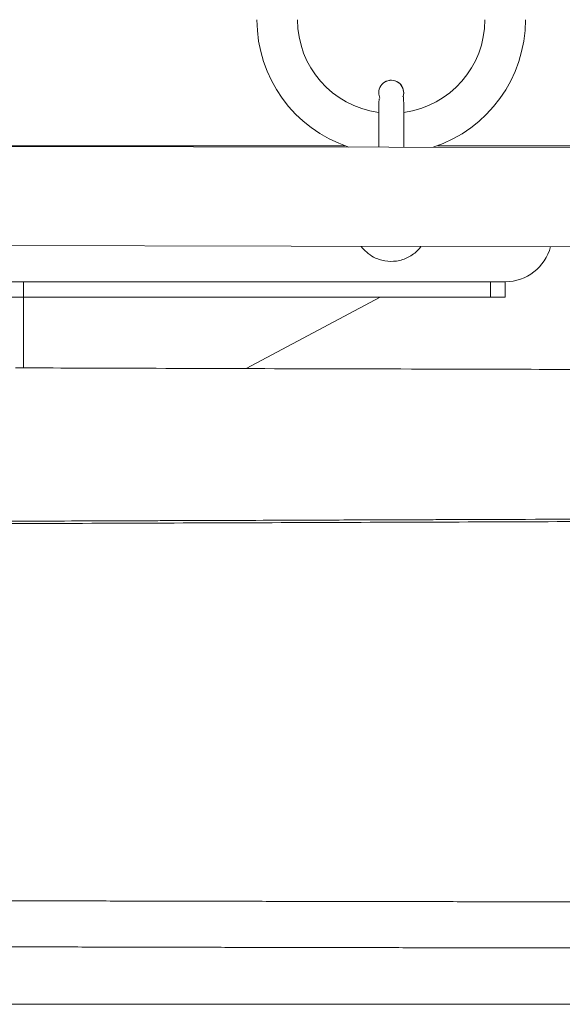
# Model space of a CAD drawing. Header units: millimetres. Extents: x -10 to 594, y 0 to 420.
# Tile 35 of 244: x 180 to 189, y 32 to 48. Entities that reach past the tile are written whole.
import ezdxf

# ---------------------------------------------------------------- set-up
doc = ezdxf.new("R2010")
doc.units = ezdxf.units.MM
doc.layers.add('1', color=7, linetype='Continuous', true_color=0xffffff)

msp = doc.modelspace()

# ---------------------------------------------------------------- linework, layer by layer
at = {"layer": '1', "color": 155, "linetype": 'Continuous', "lineweight": 18}
for p, q in [((219.545, 45.999), (172.345, 46.081)), ((219.545, 45.999), (172.345, 46.081)), ((185.374, 46.081), (172.594, 46.081)), ((185.374, 46.081), (172.594, 46.081)), ((203.029, 46.081), (186.86, 46.081)), ((203.029, 46.081), (186.86, 46.081)), ((177.933, 44.484), (197.289, 44.45)), ((177.933, 44.484), (197.287, 44.45)), ((178.23, 43.904), (180.23, 43.904)), ((180.23, 43.904), (187.709, 43.904)), ((180.23, 43.904), (180.23, 43.654)), ((187.709, 43.904), (187.943, 43.904)), ((187.943, 43.904), (187.943, 43.654)), ((178.23, 43.654), (180.23, 43.654)), ((180.23, 43.654), (187.709, 43.654)), ((180.23, 43.654), (180.23, 42.524)), ((185.94, 43.654), (183.792, 42.513)), ((187.943, 43.654), (187.709, 43.654))]:
    msp.add_line(p, q, dxfattribs=at)
at = {"layer": '1', "color": 155, "linetype": 'Continuous', "lineweight": 13}
msp.add_line((187.709, 43.654), (187.709, 43.904), dxfattribs=at)
at = {"layer": '1', "color": 8, "linetype": 'Continuous', "lineweight": 18}
msp.add_line((134.793, 32.335), (260.175, 32.335), dxfattribs=at)
at = {"layer": '1', "color": 155, "linetype": 'Continuous', "lineweight": 18}
for centre, radius, start, end in [((186.117, 48.098), 2.15, 180, 251.5837), ((186.117, 48.098), 1.5, 180, 262.2094), ((186.117, 48.098), 1.5, 277.8244, 0), ((186.117, 48.098), 2.15, 288.2166, 0), ((186.117, 46.929), 0.2, 343.2263, 180), ((186.117, 46.929), 0.2, 340.7006, 180), ((186.117, 46.929), 0.2, 180, 206.1281), ((186.117, 46.929), 0.2, 180, 206.0888), ((187.943, 44.654), 0.75, 270, 345.4678)]:
    msp.add_arc(centre, radius, start, end, dxfattribs=at)
for points, degree, knots in [([(185.929, 46.83), (185.929, 46.83), (185.927, 46.83), (185.922, 46.817), (185.919, 46.763), (185.918, 46.665), (185.917, 46.55), (185.917, 46.399), (185.917, 46.229), (185.917, 46.11), (185.917, 46.057)], 3, [0, 0, 0, 0, 0.000698, 0.067292, 0.254326, 0.374902, 0.513923, 0.672591, 0.852602, 1, 1, 1, 1]), ([(186.317, 46.057), (186.317, 46.077), (186.317, 46.199), (186.317, 46.409), (186.317, 46.633), (186.317, 46.774), (186.316, 46.839), (186.315, 46.863), (186.314, 46.866), (186.314, 46.866)], 3, [0, 0, 0, 0, 0.05466, 0.334267, 0.567938, 0.761562, 0.917607, 0.980461, 1, 1, 1, 1]), ([(185.638, 44.468), (185.663, 44.434), (185.723, 44.369), (185.849, 44.283), (186.013, 44.228), (186.207, 44.225), (186.396, 44.285), (186.522, 44.379), (186.58, 44.446), (186.594, 44.464)], 3, [0, 0, 0, 0, 0.11577, 0.237654, 0.409991, 0.579261, 0.759214, 0.939033, 1, 1, 1, 1]), ([(195.117, 42.486), (194.734, 42.487), (193.575, 42.489), (191.675, 42.493), (189.451, 42.498), (187.093, 42.504), (184.632, 42.51), (182.233, 42.517), (180.744, 42.522), (180.099, 42.524)], 3, [0, 0, 0, 0, 0.076581, 0.23145, 0.379512, 0.520783, 0.702544, 0.871045, 1, 1, 1, 1]), ([(236.97, 40.185), (235.011, 40.184), (232.858, 40.184), (229.924, 40.182), (229.325, 40.182), (228.408, 40.182), (228.099, 40.181), (227.476, 40.181), (227.164, 40.181), (225.607, 40.18), (224.36, 40.18), (221.864, 40.178), (220.614, 40.177), (219.206, 40.175), (219.05, 40.175), (218.815, 40.175), (218.737, 40.175), (218.579, 40.175), (218.497, 40.175), (218.077, 40.174), (217.705, 40.174), (216.48, 40.172), (215.518, 40.171), (214.271, 40.169), (214.129, 40.169), (213.846, 40.168), (213.705, 40.168), (213.281, 40.168), (212.998, 40.167), (212.149, 40.166), (211.582, 40.165), (209.883, 40.162), (208.751, 40.16), (207.05, 40.157), (206.483, 40.156), (205.631, 40.154), (205.348, 40.154), (204.779, 40.153), (204.491, 40.152), (203.608, 40.15), (202.999, 40.149), (202.053, 40.147), (201.733, 40.146), (201.081, 40.144), (200.749, 40.143), (199.741, 40.141), (199.068, 40.139), (197.721, 40.134), (197.046, 40.132), (195.02, 40.124), (193.668, 40.119), (192.149, 40.113), (191.98, 40.113), (191.642, 40.111), (191.474, 40.111), (190.966, 40.109), (190.609, 40.108), (189.486, 40.103), (188.666, 40.1), (187.552, 40.096), (187.325, 40.096), (186.978, 40.094), (186.86, 40.094), (186.626, 40.093), (186.51, 40.093), (185.944, 40.091), (185.523, 40.089), (184.358, 40.085), (183.712, 40.082), (182.938, 40.079), (182.713, 40.079), (182.424, 40.078), (182.336, 40.077), (182.216, 40.077), (182.179, 40.077), (182.102, 40.076), (182.063, 40.076), (181.718, 40.075), (181.414, 40.074), (180.508, 40.071), (179.915, 40.069), (178.162, 40.062), (177.03, 40.058), (175.383, 40.051), (174.843, 40.048), (174.045, 40.044), (173.781, 40.043), (173.258, 40.04), (172.999, 40.039), (171.708, 40.031), (170.695, 40.025), (167.715, 40.004), (165.803, 39.987), (163.962, 39.965)], 3, [0, 0, 0, 0, 0.125, 0.125, 0.15625, 0.15625, 0.171875, 0.171875, 0.1875, 0.1875, 0.25, 0.25, 0.3125, 0.3125, 0.320312, 0.320312, 0.324219, 0.324219, 0.328125, 0.328125, 0.34375, 0.34375, 0.375, 0.375, 0.378906, 0.378906, 0.382812, 0.382812, 0.390625, 0.390625, 0.40625, 0.40625, 0.4375, 0.4375, 0.453125, 0.453125, 0.460938, 0.460938, 0.46875, 0.46875, 0.484375, 0.484375, 0.492188, 0.492188, 0.5, 0.5, 0.515625, 0.515625, 0.53125, 0.53125, 0.5625, 0.5625, 0.566406, 0.566406, 0.570312, 0.570312, 0.578125, 0.578125, 0.59375, 0.59375, 0.597656, 0.597656, 0.599609, 0.599609, 0.601562, 0.601562, 0.609375, 0.609375, 0.625, 0.625, 0.632812, 0.632812, 0.636719, 0.636719, 0.638672, 0.638672, 0.640625, 0.640625, 0.65625, 0.65625, 0.6875, 0.6875, 0.75, 0.75, 0.78125, 0.78125, 0.796875, 0.796875, 0.8125, 0.8125, 0.875, 0.875, 1, 1, 1, 1]), ([(236.97, 40.146), (233.928, 40.145), (227.844, 40.142), (220.239, 40.138), (214.155, 40.13), (209.592, 40.122), (205.029, 40.115), (200.466, 40.105), (195.903, 40.089), (191.34, 40.071), (186.777, 40.055), (182.149, 40.038), (177.586, 40.023), (172.978, 40.002), (168.48, 39.974), (165.438, 39.943), (163.962, 39.928)], 3, [0, 0, 0, 0, 0.125, 0.25, 0.3125, 0.375, 0.4375, 0.499999, 0.562499, 0.624999, 0.687499, 0.749999, 0.815153, 0.874999, 0.939356, 1, 1, 1, 1]), ([(134.793, 35.361), (134.815, 35.359), (135.172, 35.327), (136.158, 35.239), (137.815, 35.101), (140.146, 34.927), (143.135, 34.739), (146.471, 34.567), (149.602, 34.437), (152.314, 34.346), (155.032, 34.27), (157.754, 34.207), (160.478, 34.156), (164.135, 34.101), (169.016, 34.047), (175.95, 33.998), (183.88, 33.981), (192.192, 33.971), (200.402, 33.959), (208.612, 33.953), (215.563, 33.947), (223.835, 33.944), (231.561, 33.943), (238.03, 33.944), (243.02, 33.946), (246.533, 33.948), (247.047, 33.948)], 5, [0, 0, 0, 0, 0, 0, 0.001017, 0.016216, 0.044737, 0.075082, 0.105416, 0.135751, 0.166094, 0.185099, 0.196449, 0.226819, 0.257202, 0.287596, 0.347968, 0.413678, 0.535243, 0.609715, 0.656807, 0.712661, 0.778371, 0.843967, 0.977146, 1, 1, 1, 1, 1, 1]), ([(247.047, 33.948), (246.533, 33.948), (243.02, 33.946), (238.03, 33.944), (231.561, 33.943), (223.835, 33.944), (215.563, 33.947), (208.612, 33.953), (200.402, 33.959), (192.192, 33.971), (183.88, 33.981), (175.95, 33.998), (169.016, 34.047), (164.135, 34.101), (160.478, 34.156), (157.754, 34.207), (155.032, 34.27), (152.314, 34.346), (149.602, 34.437), (146.471, 34.567), (143.135, 34.739), (140.146, 34.927), (137.815, 35.101), (136.158, 35.239), (135.172, 35.327), (134.815, 35.359), (134.793, 35.361)], 5, [0, 0, 0, 0, 0, 0, 0.022854, 0.156033, 0.221629, 0.287339, 0.343193, 0.390285, 0.464757, 0.586322, 0.652032, 0.712404, 0.742798, 0.773181, 0.803551, 0.814901, 0.833906, 0.864249, 0.894584, 0.924918, 0.955263, 0.983784, 0.998983, 1, 1, 1, 1, 1, 1]), ([(247.362, 33.208), (246.784, 33.207), (243.208, 33.206), (238.155, 33.204), (231.623, 33.203), (223.834, 33.205), (215.561, 33.208), (208.611, 33.214), (200.4, 33.221), (192.189, 33.233), (183.877, 33.243), (175.944, 33.261), (169.006, 33.31), (164.121, 33.364), (160.461, 33.42), (157.732, 33.471), (155.006, 33.534), (152.283, 33.61), (149.565, 33.702), (146.425, 33.832), (143.079, 34.005), (140.08, 34.194), (137.757, 34.367), (136.111, 34.504), (135.139, 34.591), (134.798, 34.622), (134.793, 34.622)], 5, [0, 0, 0, 0, 0, 0, 0.025601, 0.158513, 0.223977, 0.289556, 0.345298, 0.392296, 0.466618, 0.587939, 0.653517, 0.713769, 0.744101, 0.774424, 0.804732, 0.81606, 0.835027, 0.865309, 0.895583, 0.925856, 0.95614, 0.984605, 0.999773, 1, 1, 1, 1, 1, 1]), ([(134.793, 34.622), (134.798, 34.622), (135.139, 34.591), (136.111, 34.504), (137.757, 34.367), (140.08, 34.194), (143.079, 34.005), (146.425, 33.832), (149.565, 33.702), (152.283, 33.61), (155.006, 33.534), (157.732, 33.471), (160.461, 33.42), (164.121, 33.364), (169.006, 33.31), (175.944, 33.261), (183.877, 33.243), (192.189, 33.233), (200.4, 33.221), (208.611, 33.214), (215.561, 33.208), (223.834, 33.205), (231.623, 33.203), (238.155, 33.204), (243.208, 33.206), (246.784, 33.207), (247.362, 33.208)], 5, [0, 0, 0, 0, 0, 0, 0.000227, 0.015395, 0.04386, 0.074144, 0.104417, 0.134691, 0.164973, 0.18394, 0.195268, 0.225576, 0.255899, 0.286231, 0.346483, 0.412061, 0.533382, 0.607704, 0.654702, 0.710444, 0.776023, 0.841487, 0.974399, 1, 1, 1, 1, 1, 1])]:
    msp.add_open_spline(points, degree=degree, knots=knots, dxfattribs=at)

doc.saveas('drawing.dxf')
